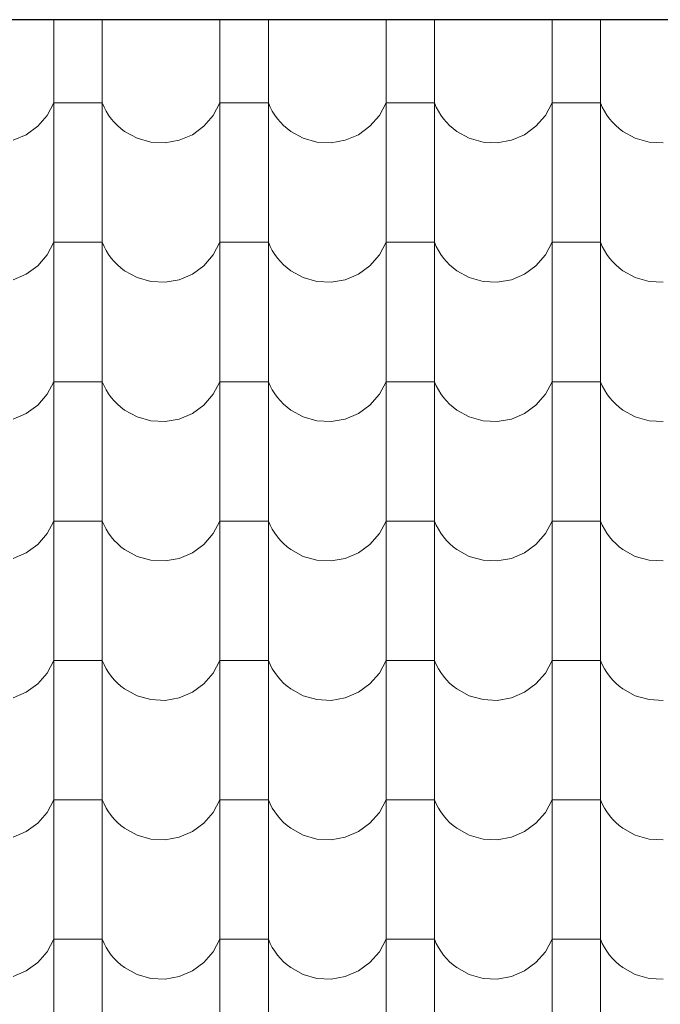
# Model space of a CAD drawing. Header units: millimetres. Extents: x -29624 to 9939, y -6894 to 6495.
# Tile 215 of 243: x 3170 to 3297, y -3377 to -3181. Entities that reach past the tile are written whole.
import ezdxf

# ---------------------------------------------------------------- set-up
doc = ezdxf.new("R2010")
doc.units = ezdxf.units.MM
doc.header["$MEASUREMENT"] = 0
doc.layers.add('810-G Ogólne', color=7, linetype='Continuous')
doc.layers.add('990-D Import IFC', color=7, linetype='Continuous')

# ---------------------------------------------------------------- blocks, each defined once
blk = doc.blocks.new('*X1822', base_point=(515069.4, 47309.9))
at = {"layer": '990-D Import IFC', "color": 251, "linetype": 'Continuous', "lineweight": 13, "true_color": 0x6a6a6a}
for p, q in [((541751.4, -15788.8), (541751.4, -15846.1)), ((541847.5, -15788.8), (541847.5, -15846.1)), ((542081.4, -15788.8), (542081.4, -15846.1)), ((542177.5, -15788.8), (542177.5, -15846.1)), ((542411.4, -15788.8), (542411.4, -15846.1)), ((542507.5, -15788.8), (542507.5, -15846.1)), ((542741.4, -15788.8), (542741.4, -15846.1)), ((542837.5, -15788.8), (542837.5, -15846.1)), ((541751.4, -15846.1), (541751.4, -16123.1)), ((541847.5, -15846.1), (541847.5, -16123.1)), ((542081.4, -15846.1), (542081.4, -16123.1)), ((542177.5, -15846.1), (542177.5, -16123.1)), ((542411.4, -15846.1), (542411.4, -16123.1)), ((542507.5, -15846.1), (542507.5, -16123.1)), ((542741.4, -15846.1), (542741.4, -16123.1)), ((542837.5, -15846.1), (542837.5, -16123.1)), ((541738.1, -15979.2), (541751.4, -15954.2)), ((541799.4, -15954.2), (541751.4, -15954.2)), ((541847.5, -15954.2), (541799.4, -15954.2)), ((541847.5, -15954.2), (541851.1, -15962.5)), ((541851.1, -15962.5), (541855.4, -15970.6)), ((542068.1, -15979.2), (542081.4, -15954.2)), ((542129.4, -15954.2), (542081.4, -15954.2)), ((542177.5, -15954.2), (542129.4, -15954.2)), ((542177.5, -15954.2), (542181.1, -15962.5)), ((542181.1, -15962.5), (542185.4, -15970.6)), ((542398.1, -15979.2), (542411.4, -15954.2)), ((542459.4, -15954.2), (542411.4, -15954.2)), ((542507.5, -15954.2), (542459.4, -15954.2)), ((542507.5, -15954.2), (542511.1, -15962.5)), ((542511.1, -15962.5), (542515.4, -15970.6)), ((542728.1, -15979.2), (542741.4, -15954.2)), ((542789.4, -15954.2), (542741.4, -15954.2)), ((542837.5, -15954.2), (542789.4, -15954.2)), ((542837.5, -15954.2), (542841.1, -15962.5)), ((542841.1, -15962.5), (542845.4, -15970.6)), ((541719.4, -16000.7), (541738.1, -15979.2)), ((541855.4, -15970.6), (541860.2, -15978.3)), ((541860.2, -15978.3), (541865.5, -15985.7)), ((541865.5, -15985.7), (541871.4, -15992.6)), ((542049.4, -16000.7), (542068.1, -15979.2)), ((542185.4, -15970.6), (542190.2, -15978.3)), ((542190.2, -15978.3), (542195.5, -15985.7)), ((542195.5, -15985.7), (542201.4, -15992.6)), ((542379.4, -16000.7), (542398.1, -15979.2)), ((542515.4, -15970.6), (542520.2, -15978.3)), ((542520.2, -15978.3), (542525.5, -15985.7)), ((542525.5, -15985.7), (542531.4, -15992.6)), ((542709.4, -16000.7), (542728.1, -15979.2)), ((542845.4, -15970.6), (542850.2, -15978.3)), ((542850.2, -15978.3), (542855.5, -15985.7)), ((542855.5, -15985.7), (542861.4, -15992.6)), ((541696.5, -16017.4), (541719.4, -16000.7)), ((541871.4, -15992.6), (541877.8, -15999.1)), ((541877.8, -15999.1), (541884.6, -16005.2)), ((541884.6, -16005.2), (541891.9, -16010.7)), ((542026.5, -16017.4), (542049.4, -16000.7)), ((542201.4, -15992.6), (542207.8, -15999.1)), ((542207.8, -15999.1), (542214.6, -16005.2)), ((542214.6, -16005.2), (542221.9, -16010.7)), ((542356.5, -16017.4), (542379.4, -16000.7)), ((542531.4, -15992.6), (542537.8, -15999.1)), ((542537.8, -15999.1), (542544.6, -16005.2)), ((542544.6, -16005.2), (542551.9, -16010.7)), ((542686.5, -16017.4), (542709.4, -16000.7)), ((542861.4, -15992.6), (542867.8, -15999.1)), ((542867.8, -15999.1), (542874.6, -16005.2)), ((542874.6, -16005.2), (542881.9, -16010.7)), ((541670.4, -16028.5), (541696.5, -16017.4)), ((541891.9, -16010.7), (541916.7, -16024.4)), ((541916.7, -16024.4), (541944.1, -16032.1)), ((542000.4, -16028.5), (542026.5, -16017.4)), ((542221.9, -16010.7), (542246.7, -16024.4)), ((542246.7, -16024.4), (542274.1, -16032.1)), ((542330.4, -16028.5), (542356.5, -16017.4)), ((542551.9, -16010.7), (542576.7, -16024.4)), ((542576.7, -16024.4), (542604.1, -16032.1)), ((542660.4, -16028.5), (542686.5, -16017.4)), ((542881.9, -16010.7), (542906.7, -16024.4)), ((542906.7, -16024.4), (542934.1, -16032.1)), ((541944.1, -16032.1), (541972.4, -16033.5)), ((541972.4, -16033.5), (542000.4, -16028.5)), ((542274.1, -16032.1), (542302.4, -16033.5)), ((542302.4, -16033.5), (542330.4, -16028.5)), ((542604.1, -16032.1), (542632.4, -16033.5)), ((542632.4, -16033.5), (542660.4, -16028.5)), ((542934.1, -16032.1), (542962.4, -16033.5)), ((541751.4, -16123.1), (541751.4, -16400.1)), ((541847.5, -16123.1), (541847.5, -16400.1)), ((542081.4, -16123.1), (542081.4, -16400.1)), ((542177.5, -16123.1), (542177.5, -16400.1)), ((542411.4, -16123.1), (542411.4, -16400.1)), ((542507.5, -16123.1), (542507.5, -16400.1)), ((542741.4, -16123.1), (542741.4, -16400.1)), ((542837.5, -16123.1), (542837.5, -16400.1)), ((541738.1, -16256.2), (541751.4, -16231.2)), ((541799.4, -16231.2), (541751.4, -16231.2)), ((541847.5, -16231.2), (541799.4, -16231.2)), ((541847.5, -16231.2), (541851.1, -16239.5)), ((541851.1, -16239.5), (541855.4, -16247.6)), ((542068.1, -16256.2), (542081.4, -16231.2)), ((542129.4, -16231.2), (542081.4, -16231.2)), ((542177.5, -16231.2), (542129.4, -16231.2)), ((542177.5, -16231.2), (542181.1, -16239.5)), ((542181.1, -16239.5), (542185.4, -16247.6)), ((542398.1, -16256.2), (542411.4, -16231.2)), ((542459.4, -16231.2), (542411.4, -16231.2)), ((542507.5, -16231.2), (542459.4, -16231.2)), ((542507.5, -16231.2), (542511.1, -16239.5)), ((542511.1, -16239.5), (542515.4, -16247.6)), ((542728.1, -16256.2), (542741.4, -16231.2)), ((542789.4, -16231.2), (542741.4, -16231.2)), ((542837.5, -16231.2), (542789.4, -16231.2)), ((542837.5, -16231.2), (542841.1, -16239.5)), ((542841.1, -16239.5), (542845.4, -16247.6)), ((541719.4, -16277.7), (541738.1, -16256.2)), ((541855.4, -16247.6), (541860.2, -16255.3)), ((541860.2, -16255.3), (541865.5, -16262.7)), ((542049.4, -16277.7), (542068.1, -16256.2)), ((542185.4, -16247.6), (542190.2, -16255.3)), ((542190.2, -16255.3), (542195.5, -16262.7)), ((542379.4, -16277.7), (542398.1, -16256.2)), ((542515.4, -16247.6), (542520.2, -16255.3)), ((542520.2, -16255.3), (542525.5, -16262.7)), ((542709.4, -16277.7), (542728.1, -16256.2)), ((542845.4, -16247.6), (542850.2, -16255.3)), ((542850.2, -16255.3), (542855.5, -16262.7)), ((541696.5, -16294.4), (541719.4, -16277.7)), ((541865.5, -16262.7), (541871.4, -16269.6)), ((541871.4, -16269.6), (541877.8, -16276.1)), ((541877.8, -16276.1), (541884.6, -16282.2)), ((542026.5, -16294.4), (542049.4, -16277.7)), ((542195.5, -16262.7), (542201.4, -16269.6)), ((542201.4, -16269.6), (542207.8, -16276.1)), ((542207.8, -16276.1), (542214.6, -16282.2)), ((542356.5, -16294.4), (542379.4, -16277.7)), ((542525.5, -16262.7), (542531.4, -16269.6)), ((542531.4, -16269.6), (542537.8, -16276.1)), ((542537.8, -16276.1), (542544.6, -16282.2)), ((542686.5, -16294.4), (542709.4, -16277.7)), ((542855.5, -16262.7), (542861.4, -16269.6)), ((542861.4, -16269.6), (542867.8, -16276.1)), ((542867.8, -16276.1), (542874.6, -16282.2)), ((541670.4, -16305.5), (541696.5, -16294.4)), ((541884.6, -16282.2), (541891.9, -16287.7)), ((541891.9, -16287.7), (541916.7, -16301.4)), ((542000.4, -16305.5), (542026.5, -16294.4)), ((542214.6, -16282.2), (542221.9, -16287.7)), ((542221.9, -16287.7), (542246.7, -16301.4)), ((542330.4, -16305.5), (542356.5, -16294.4)), ((542544.6, -16282.2), (542551.9, -16287.7)), ((542551.9, -16287.7), (542576.7, -16301.4)), ((542660.4, -16305.5), (542686.5, -16294.4)), ((542874.6, -16282.2), (542881.9, -16287.7)), ((542881.9, -16287.7), (542906.7, -16301.4)), ((541916.7, -16301.4), (541944.1, -16309.1)), ((541944.1, -16309.1), (541972.4, -16310.5)), ((541972.4, -16310.5), (542000.4, -16305.5)), ((542246.7, -16301.4), (542274.1, -16309.1)), ((542274.1, -16309.1), (542302.4, -16310.5)), ((542302.4, -16310.5), (542330.4, -16305.5)), ((542576.7, -16301.4), (542604.1, -16309.1)), ((542604.1, -16309.1), (542632.4, -16310.5)), ((542632.4, -16310.5), (542660.4, -16305.5)), ((542906.7, -16301.4), (542934.1, -16309.1)), ((542934.1, -16309.1), (542962.4, -16310.5)), ((541751.4, -16400.1), (541751.4, -16677.1)), ((541847.5, -16400.1), (541847.5, -16677.1)), ((542081.4, -16400.1), (542081.4, -16677.1)), ((542177.5, -16400.1), (542177.5, -16677.1)), ((542411.4, -16400.1), (542411.4, -16677.1)), ((542507.5, -16400.1), (542507.5, -16677.1)), ((542741.4, -16400.1), (542741.4, -16677.1)), ((542837.5, -16400.1), (542837.5, -16677.1)), ((541738.1, -16533.2), (541751.4, -16508.2)), ((541799.4, -16508.2), (541751.4, -16508.2)), ((541847.5, -16508.2), (541799.4, -16508.2)), ((541847.5, -16508.2), (541851.1, -16516.5)), ((542068.1, -16533.2), (542081.4, -16508.2)), ((542129.4, -16508.2), (542081.4, -16508.2)), ((542177.5, -16508.2), (542129.4, -16508.2)), ((542177.5, -16508.2), (542181.1, -16516.5)), ((542398.1, -16533.2), (542411.4, -16508.2)), ((542459.4, -16508.2), (542411.4, -16508.2)), ((542507.5, -16508.2), (542459.4, -16508.2)), ((542507.5, -16508.2), (542511.1, -16516.5)), ((542728.1, -16533.2), (542741.4, -16508.2)), ((542789.4, -16508.2), (542741.4, -16508.2)), ((542837.5, -16508.2), (542789.4, -16508.2)), ((542837.5, -16508.2), (542841.1, -16516.5)), ((541719.4, -16554.7), (541738.1, -16533.2)), ((541851.1, -16516.5), (541855.4, -16524.6)), ((541855.4, -16524.6), (541860.2, -16532.3)), ((541860.2, -16532.3), (541865.5, -16539.7)), ((542049.4, -16554.7), (542068.1, -16533.2)), ((542181.1, -16516.5), (542185.4, -16524.6)), ((542185.4, -16524.6), (542190.2, -16532.3)), ((542190.2, -16532.3), (542195.5, -16539.7)), ((542379.4, -16554.7), (542398.1, -16533.2)), ((542511.1, -16516.5), (542515.4, -16524.6)), ((542515.4, -16524.6), (542520.2, -16532.3)), ((542520.2, -16532.3), (542525.5, -16539.7)), ((542709.4, -16554.7), (542728.1, -16533.2)), ((542841.1, -16516.5), (542845.4, -16524.6)), ((542845.4, -16524.6), (542850.2, -16532.3)), ((542850.2, -16532.3), (542855.5, -16539.7)), ((541865.5, -16539.7), (541871.4, -16546.6)), ((541871.4, -16546.6), (541877.8, -16553.1)), ((541877.8, -16553.1), (541884.6, -16559.2)), ((542195.5, -16539.7), (542201.4, -16546.6)), ((542201.4, -16546.6), (542207.8, -16553.1)), ((542207.8, -16553.1), (542214.6, -16559.2)), ((542525.5, -16539.7), (542531.4, -16546.6)), ((542531.4, -16546.6), (542537.8, -16553.1)), ((542537.8, -16553.1), (542544.6, -16559.2)), ((542855.5, -16539.7), (542861.4, -16546.6)), ((542861.4, -16546.6), (542867.8, -16553.1)), ((542867.8, -16553.1), (542874.6, -16559.2)), ((541670.4, -16582.5), (541696.5, -16571.4)), ((541696.5, -16571.4), (541719.4, -16554.7)), ((541884.6, -16559.2), (541891.9, -16564.7)), ((541891.9, -16564.7), (541916.7, -16578.4)), ((542000.4, -16582.5), (542026.5, -16571.4)), ((542026.5, -16571.4), (542049.4, -16554.7)), ((542214.6, -16559.2), (542221.9, -16564.7)), ((542221.9, -16564.7), (542246.7, -16578.4)), ((542330.4, -16582.5), (542356.5, -16571.4)), ((542356.5, -16571.4), (542379.4, -16554.7)), ((542544.6, -16559.2), (542551.9, -16564.7)), ((542551.9, -16564.7), (542576.7, -16578.4)), ((542660.4, -16582.5), (542686.5, -16571.4)), ((542686.5, -16571.4), (542709.4, -16554.7)), ((542874.6, -16559.2), (542881.9, -16564.7)), ((542881.9, -16564.7), (542906.7, -16578.4)), ((541916.7, -16578.4), (541944.1, -16586.1)), ((541944.1, -16586.1), (541972.4, -16587.5)), ((541972.4, -16587.5), (542000.4, -16582.5)), ((542246.7, -16578.4), (542274.1, -16586.1)), ((542274.1, -16586.1), (542302.4, -16587.5)), ((542302.4, -16587.5), (542330.4, -16582.5)), ((542576.7, -16578.4), (542604.1, -16586.1)), ((542604.1, -16586.1), (542632.4, -16587.5)), ((542632.4, -16587.5), (542660.4, -16582.5)), ((542906.7, -16578.4), (542934.1, -16586.1)), ((542934.1, -16586.1), (542962.4, -16587.5)), ((541751.4, -16677.1), (541751.4, -16954.1)), ((541847.5, -16677.1), (541847.5, -16954.1)), ((542081.4, -16677.1), (542081.4, -16954.1)), ((542177.5, -16677.1), (542177.5, -16954.1)), ((542411.4, -16677.1), (542411.4, -16954.1)), ((542507.5, -16677.1), (542507.5, -16954.1)), ((542741.4, -16677.1), (542741.4, -16954.1)), ((542837.5, -16677.1), (542837.5, -16954.1)), ((541738.1, -16810.2), (541751.4, -16785.2)), ((541799.4, -16785.2), (541751.4, -16785.2)), ((541847.5, -16785.2), (541799.4, -16785.2)), ((541847.5, -16785.2), (541851.1, -16793.5)), ((542068.1, -16810.2), (542081.4, -16785.2)), ((542129.4, -16785.2), (542081.4, -16785.2)), ((542177.5, -16785.2), (542129.4, -16785.2)), ((542177.5, -16785.2), (542181.1, -16793.5)), ((542398.1, -16810.2), (542411.4, -16785.2)), ((542459.4, -16785.2), (542411.4, -16785.2)), ((542507.5, -16785.2), (542459.4, -16785.2)), ((542507.5, -16785.2), (542511.1, -16793.5)), ((542728.1, -16810.2), (542741.4, -16785.2)), ((542789.4, -16785.2), (542741.4, -16785.2)), ((542837.5, -16785.2), (542789.4, -16785.2)), ((542837.5, -16785.2), (542841.1, -16793.5)), ((541851.1, -16793.5), (541855.4, -16801.6)), ((541855.4, -16801.6), (541860.2, -16809.3)), ((542181.1, -16793.5), (542185.4, -16801.6)), ((542185.4, -16801.6), (542190.2, -16809.3)), ((542511.1, -16793.5), (542515.4, -16801.6)), ((542515.4, -16801.6), (542520.2, -16809.3)), ((542841.1, -16793.5), (542845.4, -16801.6)), ((542845.4, -16801.6), (542850.2, -16809.3)), ((541719.4, -16831.7), (541738.1, -16810.2)), ((541860.2, -16809.3), (541865.5, -16816.7)), ((541865.5, -16816.7), (541871.4, -16823.6)), ((541871.4, -16823.6), (541877.8, -16830.1)), ((542049.4, -16831.7), (542068.1, -16810.2)), ((542190.2, -16809.3), (542195.5, -16816.7)), ((542195.5, -16816.7), (542201.4, -16823.6)), ((542201.4, -16823.6), (542207.8, -16830.1)), ((542379.4, -16831.7), (542398.1, -16810.2)), ((542520.2, -16809.3), (542525.5, -16816.7)), ((542525.5, -16816.7), (542531.4, -16823.6)), ((542531.4, -16823.6), (542537.8, -16830.1)), ((542709.4, -16831.7), (542728.1, -16810.2)), ((542850.2, -16809.3), (542855.5, -16816.7)), ((542855.5, -16816.7), (542861.4, -16823.6)), ((542861.4, -16823.6), (542867.8, -16830.1)), ((541696.5, -16848.4), (541719.4, -16831.7)), ((541877.8, -16830.1), (541884.6, -16836.2)), ((541884.6, -16836.2), (541891.9, -16841.7)), ((541891.9, -16841.7), (541916.7, -16855.4)), ((542026.5, -16848.4), (542049.4, -16831.7)), ((542207.8, -16830.1), (542214.6, -16836.2)), ((542214.6, -16836.2), (542221.9, -16841.7)), ((542221.9, -16841.7), (542246.7, -16855.4)), ((542356.5, -16848.4), (542379.4, -16831.7)), ((542537.8, -16830.1), (542544.6, -16836.2)), ((542544.6, -16836.2), (542551.9, -16841.7)), ((542551.9, -16841.7), (542576.7, -16855.4)), ((542686.5, -16848.4), (542709.4, -16831.7)), ((542867.8, -16830.1), (542874.6, -16836.2)), ((542874.6, -16836.2), (542881.9, -16841.7)), ((542881.9, -16841.7), (542906.7, -16855.4)), ((541670.4, -16859.5), (541696.5, -16848.4)), ((541916.7, -16855.4), (541944.1, -16863.1)), ((541944.1, -16863.1), (541972.4, -16864.5)), ((541972.4, -16864.5), (542000.4, -16859.5)), ((542000.4, -16859.5), (542026.5, -16848.4)), ((542246.7, -16855.4), (542274.1, -16863.1)), ((542274.1, -16863.1), (542302.4, -16864.5)), ((542302.4, -16864.5), (542330.4, -16859.5)), ((542330.4, -16859.5), (542356.5, -16848.4)), ((542576.7, -16855.4), (542604.1, -16863.1)), ((542604.1, -16863.1), (542632.4, -16864.5)), ((542632.4, -16864.5), (542660.4, -16859.5)), ((542660.4, -16859.5), (542686.5, -16848.4)), ((542906.7, -16855.4), (542934.1, -16863.1)), ((542934.1, -16863.1), (542962.4, -16864.5)), ((541751.4, -16954.1), (541751.4, -17231.1)), ((541847.5, -16954.1), (541847.5, -17231.1)), ((542081.4, -16954.1), (542081.4, -17231.1)), ((542177.5, -16954.1), (542177.5, -17231.1)), ((542411.4, -16954.1), (542411.4, -17231.1)), ((542507.5, -16954.1), (542507.5, -17231.1)), ((542741.4, -16954.1), (542741.4, -17231.1)), ((542837.5, -16954.1), (542837.5, -17231.1)), ((541738.1, -17087.2), (541751.4, -17062.2)), ((541799.4, -17062.2), (541751.4, -17062.2)), ((541847.5, -17062.2), (541799.4, -17062.2)), ((541847.5, -17062.2), (541851.1, -17070.5)), ((542068.1, -17087.2), (542081.4, -17062.2)), ((542129.4, -17062.2), (542081.4, -17062.2)), ((542177.5, -17062.2), (542129.4, -17062.2)), ((542177.5, -17062.2), (542181.1, -17070.5)), ((542398.1, -17087.2), (542411.4, -17062.2)), ((542459.4, -17062.2), (542411.4, -17062.2)), ((542507.5, -17062.2), (542459.4, -17062.2)), ((542507.5, -17062.2), (542511.1, -17070.5)), ((542728.1, -17087.2), (542741.4, -17062.2)), ((542789.4, -17062.2), (542741.4, -17062.2)), ((542837.5, -17062.2), (542789.4, -17062.2)), ((542837.5, -17062.2), (542841.1, -17070.5)), ((541851.1, -17070.5), (541855.4, -17078.6)), ((541855.4, -17078.6), (541860.2, -17086.3)), ((542181.1, -17070.5), (542185.4, -17078.6)), ((542185.4, -17078.6), (542190.2, -17086.3)), ((542511.1, -17070.5), (542515.4, -17078.6)), ((542515.4, -17078.6), (542520.2, -17086.3)), ((542841.1, -17070.5), (542845.4, -17078.6)), ((542845.4, -17078.6), (542850.2, -17086.3)), ((541719.4, -17108.7), (541738.1, -17087.2)), ((541860.2, -17086.3), (541865.5, -17093.7)), ((541865.5, -17093.7), (541871.4, -17100.6)), ((541871.4, -17100.6), (541877.8, -17107.1)), ((542049.4, -17108.7), (542068.1, -17087.2)), ((542190.2, -17086.3), (542195.5, -17093.7)), ((542195.5, -17093.7), (542201.4, -17100.6)), ((542201.4, -17100.6), (542207.8, -17107.1)), ((542379.4, -17108.7), (542398.1, -17087.2)), ((542520.2, -17086.3), (542525.5, -17093.7)), ((542525.5, -17093.7), (542531.4, -17100.6)), ((542531.4, -17100.6), (542537.8, -17107.1)), ((542709.4, -17108.7), (542728.1, -17087.2)), ((542850.2, -17086.3), (542855.5, -17093.7)), ((542855.5, -17093.7), (542861.4, -17100.6)), ((542861.4, -17100.6), (542867.8, -17107.1)), ((541696.5, -17125.4), (541719.4, -17108.7)), ((541877.8, -17107.1), (541884.6, -17113.2)), ((541884.6, -17113.2), (541891.9, -17118.7)), ((541891.9, -17118.7), (541916.7, -17132.4)), ((542026.5, -17125.4), (542049.4, -17108.7)), ((542207.8, -17107.1), (542214.6, -17113.2)), ((542214.6, -17113.2), (542221.9, -17118.7)), ((542221.9, -17118.7), (542246.7, -17132.4)), ((542356.5, -17125.4), (542379.4, -17108.7)), ((542537.8, -17107.1), (542544.6, -17113.2)), ((542544.6, -17113.2), (542551.9, -17118.7)), ((542551.9, -17118.7), (542576.7, -17132.4)), ((542686.5, -17125.4), (542709.4, -17108.7)), ((542867.8, -17107.1), (542874.6, -17113.2)), ((542874.6, -17113.2), (542881.9, -17118.7)), ((542881.9, -17118.7), (542906.7, -17132.4)), ((541670.4, -17136.5), (541696.5, -17125.4)), ((541916.7, -17132.4), (541944.1, -17140.1)), ((541944.1, -17140.1), (541972.4, -17141.5)), ((541972.4, -17141.5), (542000.4, -17136.5)), ((542000.4, -17136.5), (542026.5, -17125.4)), ((542246.7, -17132.4), (542274.1, -17140.1)), ((542274.1, -17140.1), (542302.4, -17141.5)), ((542302.4, -17141.5), (542330.4, -17136.5)), ((542330.4, -17136.5), (542356.5, -17125.4)), ((542576.7, -17132.4), (542604.1, -17140.1)), ((542604.1, -17140.1), (542632.4, -17141.5)), ((542632.4, -17141.5), (542660.4, -17136.5)), ((542660.4, -17136.5), (542686.5, -17125.4)), ((542906.7, -17132.4), (542934.1, -17140.1)), ((542934.1, -17140.1), (542962.4, -17141.5)), ((541751.4, -17231.1), (541751.4, -17508.1)), ((541847.5, -17231.1), (541847.5, -17508.1)), ((542081.4, -17231.1), (542081.4, -17508.1)), ((542177.5, -17231.1), (542177.5, -17508.1)), ((542411.4, -17231.1), (542411.4, -17508.1)), ((542507.5, -17231.1), (542507.5, -17508.1)), ((542741.4, -17231.1), (542741.4, -17508.1)), ((542837.5, -17231.1), (542837.5, -17508.1)), ((541738.1, -17364.2), (541751.4, -17339.2)), ((541799.4, -17339.2), (541751.4, -17339.2)), ((541847.5, -17339.2), (541799.4, -17339.2)), ((541847.5, -17339.2), (541851.1, -17347.5)), ((541851.1, -17347.5), (541855.4, -17355.6)), ((541855.4, -17355.6), (541860.2, -17363.3)), ((542068.1, -17364.2), (542081.4, -17339.2)), ((542129.4, -17339.2), (542081.4, -17339.2)), ((542177.5, -17339.2), (542129.4, -17339.2)), ((542177.5, -17339.2), (542181.1, -17347.5)), ((542181.1, -17347.5), (542185.4, -17355.6)), ((542185.4, -17355.6), (542190.2, -17363.3)), ((542398.1, -17364.2), (542411.4, -17339.2)), ((542459.4, -17339.2), (542411.4, -17339.2)), ((542507.5, -17339.2), (542459.4, -17339.2)), ((542507.5, -17339.2), (542511.1, -17347.5)), ((542511.1, -17347.5), (542515.4, -17355.6)), ((542515.4, -17355.6), (542520.2, -17363.3)), ((542728.1, -17364.2), (542741.4, -17339.2)), ((542789.4, -17339.2), (542741.4, -17339.2)), ((542837.5, -17339.2), (542789.4, -17339.2)), ((542837.5, -17339.2), (542841.1, -17347.5)), ((542841.1, -17347.5), (542845.4, -17355.6)), ((542845.4, -17355.6), (542850.2, -17363.3)), ((541719.4, -17385.7), (541738.1, -17364.2)), ((541860.2, -17363.3), (541865.5, -17370.7)), ((541865.5, -17370.7), (541871.4, -17377.6)), ((542049.4, -17385.7), (542068.1, -17364.2)), ((542190.2, -17363.3), (542195.5, -17370.7)), ((542195.5, -17370.7), (542201.4, -17377.6)), ((542379.4, -17385.7), (542398.1, -17364.2)), ((542520.2, -17363.3), (542525.5, -17370.7)), ((542525.5, -17370.7), (542531.4, -17377.6)), ((542709.4, -17385.7), (542728.1, -17364.2)), ((542850.2, -17363.3), (542855.5, -17370.7)), ((542855.5, -17370.7), (542861.4, -17377.6)), ((541696.5, -17402.4), (541719.4, -17385.7)), ((541871.4, -17377.6), (541877.8, -17384.1)), ((541877.8, -17384.1), (541884.6, -17390.2)), ((541884.6, -17390.2), (541891.9, -17395.7)), ((541891.9, -17395.7), (541916.7, -17409.4)), ((542026.5, -17402.4), (542049.4, -17385.7)), ((542201.4, -17377.6), (542207.8, -17384.1)), ((542207.8, -17384.1), (542214.6, -17390.2)), ((542214.6, -17390.2), (542221.9, -17395.7)), ((542221.9, -17395.7), (542246.7, -17409.4)), ((542356.5, -17402.4), (542379.4, -17385.7)), ((542531.4, -17377.6), (542537.8, -17384.1)), ((542537.8, -17384.1), (542544.6, -17390.2)), ((542544.6, -17390.2), (542551.9, -17395.7)), ((542551.9, -17395.7), (542576.7, -17409.4)), ((542686.5, -17402.4), (542709.4, -17385.7)), ((542861.4, -17377.6), (542867.8, -17384.1)), ((542867.8, -17384.1), (542874.6, -17390.2)), ((542874.6, -17390.2), (542881.9, -17395.7)), ((542881.9, -17395.7), (542906.7, -17409.4)), ((541670.4, -17413.5), (541696.5, -17402.4)), ((541916.7, -17409.4), (541944.1, -17417.1)), ((541972.4, -17418.5), (542000.4, -17413.5)), ((542000.4, -17413.5), (542026.5, -17402.4)), ((542246.7, -17409.4), (542274.1, -17417.1)), ((542302.4, -17418.5), (542330.4, -17413.5)), ((542330.4, -17413.5), (542356.5, -17402.4)), ((542576.7, -17409.4), (542604.1, -17417.1)), ((542632.4, -17418.5), (542660.4, -17413.5)), ((542660.4, -17413.5), (542686.5, -17402.4)), ((542906.7, -17409.4), (542934.1, -17417.1)), ((541944.1, -17417.1), (541972.4, -17418.5)), ((542274.1, -17417.1), (542302.4, -17418.5)), ((542604.1, -17417.1), (542632.4, -17418.5)), ((542934.1, -17417.1), (542962.4, -17418.5)), ((541751.4, -17508.1), (541751.4, -17785.1)), ((541847.5, -17508.1), (541847.5, -17785.1)), ((542081.4, -17508.1), (542081.4, -17785.1)), ((542177.5, -17508.1), (542177.5, -17785.1)), ((542411.4, -17508.1), (542411.4, -17785.1)), ((542507.5, -17508.1), (542507.5, -17785.1)), ((542741.4, -17508.1), (542741.4, -17785.1)), ((542837.5, -17508.1), (542837.5, -17785.1)), ((541738.1, -17641.2), (541751.4, -17616.2)), ((541799.4, -17616.2), (541751.4, -17616.2)), ((541847.5, -17616.2), (541799.4, -17616.2)), ((541847.5, -17616.2), (541851.1, -17624.5)), ((541851.1, -17624.5), (541855.4, -17632.6)), ((542068.1, -17641.2), (542081.4, -17616.2)), ((542129.4, -17616.2), (542081.4, -17616.2)), ((542177.5, -17616.2), (542129.4, -17616.2)), ((542177.5, -17616.2), (542181.1, -17624.5)), ((542181.1, -17624.5), (542185.4, -17632.6)), ((542398.1, -17641.2), (542411.4, -17616.2)), ((542459.4, -17616.2), (542411.4, -17616.2)), ((542507.5, -17616.2), (542459.4, -17616.2)), ((542507.5, -17616.2), (542511.1, -17624.5)), ((542511.1, -17624.5), (542515.4, -17632.6)), ((542728.1, -17641.2), (542741.4, -17616.2)), ((542789.4, -17616.2), (542741.4, -17616.2)), ((542837.5, -17616.2), (542789.4, -17616.2)), ((542837.5, -17616.2), (542841.1, -17624.5)), ((542841.1, -17624.5), (542845.4, -17632.6)), ((541719.4, -17662.7), (541738.1, -17641.2)), ((541855.4, -17632.6), (541860.2, -17640.3)), ((541860.2, -17640.3), (541865.5, -17647.7)), ((541865.5, -17647.7), (541871.4, -17654.6)), ((542049.4, -17662.7), (542068.1, -17641.2)), ((542185.4, -17632.6), (542190.2, -17640.3)), ((542190.2, -17640.3), (542195.5, -17647.7)), ((542195.5, -17647.7), (542201.4, -17654.6)), ((542379.4, -17662.7), (542398.1, -17641.2)), ((542515.4, -17632.6), (542520.2, -17640.3)), ((542520.2, -17640.3), (542525.5, -17647.7)), ((542525.5, -17647.7), (542531.4, -17654.6)), ((542709.4, -17662.7), (542728.1, -17641.2)), ((542845.4, -17632.6), (542850.2, -17640.3)), ((542850.2, -17640.3), (542855.5, -17647.7)), ((542855.5, -17647.7), (542861.4, -17654.6)), ((541696.5, -17679.4), (541719.4, -17662.7)), ((541871.4, -17654.6), (541877.8, -17661.1)), ((541877.8, -17661.1), (541884.6, -17667.2)), ((541884.6, -17667.2), (541891.9, -17672.7)), ((542026.5, -17679.4), (542049.4, -17662.7)), ((542201.4, -17654.6), (542207.8, -17661.1)), ((542207.8, -17661.1), (542214.6, -17667.2)), ((542214.6, -17667.2), (542221.9, -17672.7)), ((542356.5, -17679.4), (542379.4, -17662.7)), ((542531.4, -17654.6), (542537.8, -17661.1)), ((542537.8, -17661.1), (542544.6, -17667.2)), ((542544.6, -17667.2), (542551.9, -17672.7)), ((542686.5, -17679.4), (542709.4, -17662.7)), ((542861.4, -17654.6), (542867.8, -17661.1)), ((542867.8, -17661.1), (542874.6, -17667.2)), ((542874.6, -17667.2), (542881.9, -17672.7)), ((541670.4, -17690.5), (541696.5, -17679.4)), ((541891.9, -17672.7), (541916.7, -17686.4)), ((541916.7, -17686.4), (541944.1, -17694.1)), ((542000.4, -17690.5), (542026.5, -17679.4)), ((542221.9, -17672.7), (542246.7, -17686.4)), ((542246.7, -17686.4), (542274.1, -17694.1)), ((542330.4, -17690.5), (542356.5, -17679.4)), ((542551.9, -17672.7), (542576.7, -17686.4)), ((542576.7, -17686.4), (542604.1, -17694.1)), ((542660.4, -17690.5), (542686.5, -17679.4)), ((542881.9, -17672.7), (542906.7, -17686.4)), ((542906.7, -17686.4), (542934.1, -17694.1)), ((541944.1, -17694.1), (541972.4, -17695.5)), ((541972.4, -17695.5), (542000.4, -17690.5)), ((542274.1, -17694.1), (542302.4, -17695.5)), ((542302.4, -17695.5), (542330.4, -17690.5)), ((542604.1, -17694.1), (542632.4, -17695.5)), ((542632.4, -17695.5), (542660.4, -17690.5)), ((542934.1, -17694.1), (542962.4, -17695.5))]:
    blk.add_line(p, q, dxfattribs=at)
blk = doc.blocks.new('Wypełnienie_6_3', base_point=(515069.4, 47309.9))
at = {"layer": '990-D Import IFC', "color": 251, "linetype": 'Continuous', "lineweight": 13, "true_color": 0x6a6a6a}
blk.add_blockref('*X1822', (515069.4, 47309.9), dxfattribs=at)

msp = doc.modelspace()

# ---------------------------------------------------------------- linework, layer by layer
at = {"layer": '810-G Ogólne', "color": 7, "linetype": 'Continuous', "lineweight": 25}
msp.add_line((3916.26, -3181.299), (1399.669, -3181.299), dxfattribs=at)
at = {"layer": '990-D Import IFC', "color": 7, "linetype": 'Continuous', "lineweight": 13}
msp.add_lwpolyline([(1399.669, -3181.299), (824.669, -3576.299), (4836.669, -3576.299), (4292.669, -3181.299), (4232.373, -3225.08), (4233.306, -3181.299), (3972.204, -3181.299), (3972.204, -3221.126), (3916.26, -3221.126), (3916.26, -3181.299)], close=True, dxfattribs=at)

# ---------------------------------------------------------------- block references
at = {"layer": '990-D Import IFC', "color": 251, "linetype": 'Continuous', "lineweight": 13, "true_color": 0x6a6a6a, "xscale": 0.1, "yscale": 0.1, "zscale": 0.1}
msp.add_blockref('Wypełnienie_6_3', (508.562, 3128.573), dxfattribs=at)

doc.saveas('drawing.dxf')
